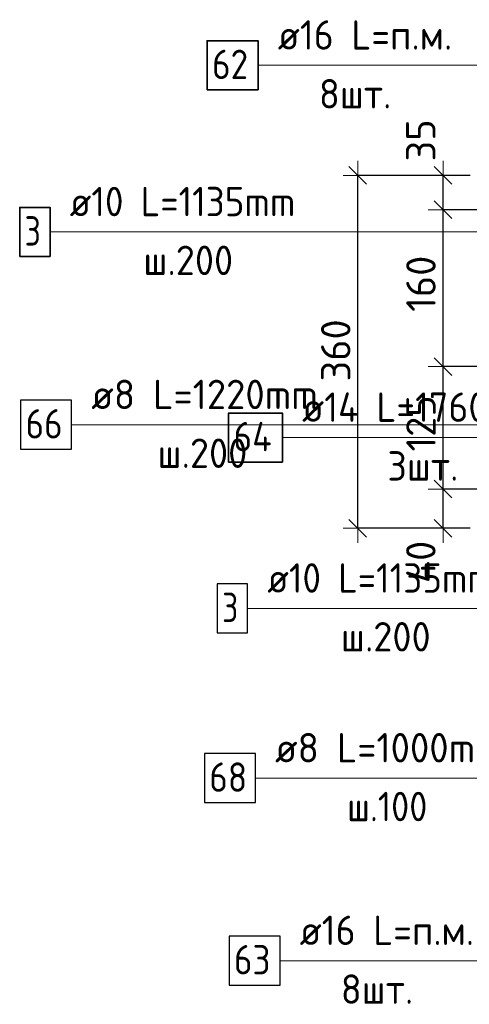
# Model space of a CAD drawing. Header units: metres. Extents: x -38 to 97, y -15 to 21.
# Tile 34 of 111: x 71.693 to 72.151, y 1.698 to 2.703. Entities that reach past the tile are written whole.
import ezdxf

# ---------------------------------------------------------------- set-up
doc = ezdxf.new("R2010")
doc.units = ezdxf.units.M
doc.header["$PDMODE"] = 65
for name, color, linetype, lineweight in [('XR$4$Арм.стержн. Арматура края', 96, 'Continuous', 35), ('XR$4$Арм.стержн. Хомут', 240, 'Continuous', 35), ('XR$4$Арм.стержн.горизонт. 1', 180, 'Continuous', 35), ('XR$4$Размерная линия (1)', 7, 'Continuous', 13), ('XR$6$Арм.стержн. Арматура края', 96, 'Continuous', 35), ('XR$6$Арм.стержн. Доп. арматура', 180, 'Continuous', 35), ('XR$6$Арм.стержн. Хомут', 240, 'Continuous', 35), ('XR$6$Арм.стержн.горизонт. 1', 180, 'Continuous', 35)]:
    doc.layers.add(name, color=color, linetype=linetype, lineweight=lineweight)
doc.styles.add('ISOCPEUR', font='txt')
doc.dimstyles.new('DIMSTYLE_25', dxfattribs={"dimtxt": 0.03, "dimasz": 0.03, "dimexe": 0, "dimexo": 0, "dimgap": 0.015, "dimtad": 2, "dimdec": 0, "dimlfac": 1000, "dimrnd": 5, "dimzin": 12, "dimdsep": 46, "dimtxsty": 'ISOCPEUR', "dimblk1": 'ALL_ML_STRICH', "dimblk2": 'ALL_ML_STRICH', "dimsah": 1, "dimcen": 0, "dimclrd": 7, "dimclre": 256, "dimclrt": 7, "dimadec": 0, "dimazin": 0, "dimtfac": 1, "dimtdec": 0, "dimtix": 1, "dimtmove": 2, "dimatfit": 3, "dimfxl": 0, "dimtvp": 1.2, "dimtzin": 0, "dimlwd": 0, "dimlwe": -3, "dimarcsym": 0})
doc.dimstyles.new('DIMSTYLE_26', dxfattribs={"dimtxt": 0.03, "dimasz": 0.03, "dimexe": 0, "dimexo": 0, "dimgap": 0.015, "dimtad": 2, "dimdec": 0, "dimlfac": 1000, "dimrnd": 5, "dimzin": 12, "dimdsep": 46, "dimtxsty": 'ISOCPEUR', "dimblk1": 'ALL_ML_STRICH', "dimblk2": 'ALL_ML_STRICH', "dimsah": 1, "dimcen": 0, "dimclrd": 7, "dimclre": 256, "dimclrt": 7, "dimadec": 0, "dimazin": 0, "dimtfac": 1, "dimtdec": 0, "dimtix": 1, "dimtmove": 2, "dimatfit": 3, "dimfxl": 0, "dimtzin": 0, "dimlwd": 0, "dimlwe": -3, "dimarcsym": 0})

# ---------------------------------------------------------------- blocks, each defined once
blk = doc.blocks.new('ALL_ML_STRICH')
at = {"color": 0, "linetype": 'ByBlock', "lineweight": -2}
for p, q in [((0, -0.5), (0, 0.5)), ((-1, 0), (0.5, 0)), ((-0.3, -0.3), (0.3, 0.3))]:
    blk.add_line(p, q, dxfattribs=at)
blk = doc.blocks.new('*D326')
at = {"layer": 'DEFPOINTS', "color": 7, "linetype": 'Continuous', "lineweight": 13, "transparency": 33554687}
for p in [(72.212, 2.224), (72.1243, 2.184), (72.1721, 2.184)]:
    blk.add_point(p, dxfattribs=at)
at = {"layer": 'XR$4$Размерная линия (1)', "color": 9, "linetype": 'Continuous', "lineweight": -2, "true_color": 0xc7c7c7, "transparency": 33554687}
for p, q in [((72.192, 2.224), (72.1243, 2.224)), ((72.1521, 2.184), (72.1243, 2.184))]:
    blk.add_line(p, q, dxfattribs=at)
at = {"layer": 'XR$4$Размерная линия (1)', "color": 7, "linetype": 'Continuous', "lineweight": -2, "transparency": 33554687}
blk.add_line((72.1243, 2.184), (72.1243, 2.224), dxfattribs=at)
at = {"layer": 'XR$4$Размерная линия (1)', "color": 7, "linetype": 'Continuous', "lineweight": 13, "transparency": 33554687, "xscale": 0.03, "yscale": 0.03, "zscale": 0.03}
for p, rotation in [((72.1243, 2.224), 90), ((72.1243, 2.184), 270)]:
    blk.add_blockref('ALL_ML_STRICH', p, dxfattribs=dict(at, rotation=rotation))
at = {"layer": 'XR$4$Размерная линия (1)', "color": 7, "linetype": 'Continuous', "lineweight": 13, "transparency": 33554687, "insert": (72.1017, 2.1497), "char_height": 0.03, "width": 0.06, "attachment_point": 5, "rotation": 90, "style": 'ISOCPEUR'}
blk.add_mtext('\\A1;{40}', dxfattribs=at)
blk = doc.blocks.new('*D327')
at = {"layer": 'DEFPOINTS', "color": 7, "linetype": 'Continuous', "lineweight": 13, "transparency": 33554687}
for p in [(72.212, 2.349), (72.1243, 2.224), (72.212, 2.224)]:
    blk.add_point(p, dxfattribs=at)
at = {"layer": 'XR$4$Размерная линия (1)', "color": 9, "linetype": 'Continuous', "lineweight": -2, "true_color": 0xc7c7c7, "transparency": 33554687}
for p, q in [((72.192, 2.349), (72.1243, 2.349)), ((72.192, 2.224), (72.1243, 2.224))]:
    blk.add_line(p, q, dxfattribs=at)
at = {"layer": 'XR$4$Размерная линия (1)', "color": 7, "linetype": 'Continuous', "lineweight": -2, "transparency": 33554687}
blk.add_line((72.1243, 2.224), (72.1243, 2.349), dxfattribs=at)
at = {"layer": 'XR$4$Размерная линия (1)', "color": 7, "linetype": 'Continuous', "lineweight": 13, "transparency": 33554687, "xscale": 0.03, "yscale": 0.03, "zscale": 0.03}
for p, rotation in [((72.1243, 2.349), 90), ((72.1243, 2.224), 270)]:
    blk.add_blockref('ALL_ML_STRICH', p, dxfattribs=dict(at, rotation=rotation))
at = {"layer": 'XR$4$Размерная линия (1)', "color": 7, "linetype": 'Continuous', "lineweight": 13, "transparency": 33554687, "insert": (72.1018, 2.291), "char_height": 0.03, "width": 0.09, "attachment_point": 5, "rotation": 90, "style": 'ISOCPEUR'}
blk.add_mtext('\\A1;{125}', dxfattribs=at)
blk = doc.blocks.new('*D328')
at = {"layer": 'DEFPOINTS', "color": 7, "linetype": 'Continuous', "lineweight": 13, "transparency": 33554687}
for p in [(72.2121, 2.509), (72.1243, 2.349), (72.212, 2.349)]:
    blk.add_point(p, dxfattribs=at)
at = {"layer": 'XR$4$Размерная линия (1)', "color": 9, "linetype": 'Continuous', "lineweight": -2, "true_color": 0xc7c7c7, "transparency": 33554687}
for p, q in [((72.1921, 2.509), (72.1243, 2.509)), ((72.192, 2.349), (72.1243, 2.349))]:
    blk.add_line(p, q, dxfattribs=at)
at = {"layer": 'XR$4$Размерная линия (1)', "color": 7, "linetype": 'Continuous', "lineweight": -2, "transparency": 33554687}
blk.add_line((72.1243, 2.349), (72.1243, 2.509), dxfattribs=at)
at = {"layer": 'XR$4$Размерная линия (1)', "color": 7, "linetype": 'Continuous', "lineweight": 13, "transparency": 33554687, "xscale": 0.03, "yscale": 0.03, "zscale": 0.03}
for p, rotation in [((72.1243, 2.509), 90), ((72.1243, 2.349), 270)]:
    blk.add_blockref('ALL_ML_STRICH', p, dxfattribs=dict(at, rotation=rotation))
at = {"layer": 'XR$4$Размерная линия (1)', "color": 7, "linetype": 'Continuous', "lineweight": 13, "transparency": 33554687, "insert": (72.1018, 2.4335), "char_height": 0.03, "width": 0.09, "attachment_point": 5, "rotation": 90, "style": 'ISOCPEUR'}
blk.add_mtext('\\A1;{160}', dxfattribs=at)
blk = doc.blocks.new('*D329')
at = {"layer": 'DEFPOINTS', "color": 7, "linetype": 'Continuous', "lineweight": 13, "transparency": 33554687}
for p in [(72.1721, 2.544), (72.1243, 2.509), (72.2121, 2.509)]:
    blk.add_point(p, dxfattribs=at)
at = {"layer": 'XR$4$Размерная линия (1)', "color": 9, "linetype": 'Continuous', "lineweight": -2, "true_color": 0xc7c7c7, "transparency": 33554687}
for p, q in [((72.1521, 2.544), (72.1243, 2.544)), ((72.1921, 2.509), (72.1243, 2.509))]:
    blk.add_line(p, q, dxfattribs=at)
at = {"layer": 'XR$4$Размерная линия (1)', "color": 7, "linetype": 'Continuous', "lineweight": -2, "transparency": 33554687}
blk.add_line((72.1243, 2.509), (72.1243, 2.544), dxfattribs=at)
at = {"layer": 'XR$4$Размерная линия (1)', "color": 7, "linetype": 'Continuous', "lineweight": 13, "transparency": 33554687, "xscale": 0.03, "yscale": 0.03, "zscale": 0.03}
for p, rotation in [((72.1243, 2.544), 90), ((72.1243, 2.509), 270)]:
    blk.add_blockref('ALL_ML_STRICH', p, dxfattribs=dict(at, rotation=rotation))
at = {"layer": 'XR$4$Размерная линия (1)', "color": 7, "linetype": 'Continuous', "lineweight": 13, "transparency": 33554687, "insert": (72.1016, 2.5798), "char_height": 0.03, "width": 0.06, "attachment_point": 5, "rotation": 90, "style": 'ISOCPEUR'}
blk.add_mtext('\\A1;{35}', dxfattribs=at)
blk = doc.blocks.new('*D330')
at = {"layer": 'DEFPOINTS', "color": 7, "linetype": 'Continuous', "lineweight": 13, "transparency": 33554687}
for p in [(72.1721, 2.544), (72.0374, 2.184), (72.1721, 2.184)]:
    blk.add_point(p, dxfattribs=at)
at = {"layer": 'XR$4$Размерная линия (1)', "color": 9, "linetype": 'Continuous', "lineweight": -2, "true_color": 0xc7c7c7, "transparency": 33554687}
for p, q in [((72.1521, 2.544), (72.0374, 2.544)), ((72.1521, 2.184), (72.0374, 2.184))]:
    blk.add_line(p, q, dxfattribs=at)
at = {"layer": 'XR$4$Размерная линия (1)', "color": 7, "linetype": 'Continuous', "lineweight": -2, "transparency": 33554687}
blk.add_line((72.0374, 2.184), (72.0374, 2.544), dxfattribs=at)
at = {"layer": 'XR$4$Размерная линия (1)', "color": 7, "linetype": 'Continuous', "lineweight": 13, "transparency": 33554687, "xscale": 0.03, "yscale": 0.03, "zscale": 0.03}
for p, rotation in [((72.0374, 2.544), 90), ((72.0374, 2.184), 270)]:
    blk.add_blockref('ALL_ML_STRICH', p, dxfattribs=dict(at, rotation=rotation))
at = {"layer": 'XR$4$Размерная линия (1)', "color": 7, "linetype": 'Continuous', "lineweight": 13, "transparency": 33554687, "insert": (72.0149, 2.3655), "char_height": 0.03, "width": 0.09, "attachment_point": 5, "rotation": 90, "style": 'ISOCPEUR'}
blk.add_mtext('\\A1;{360}', dxfattribs=at)

msp = doc.modelspace()

# ---------------------------------------------------------------- linework, layer by layer
at = {"layer": 'XR$4$Арм.стержн. Арматура края', "color": 7, "linetype": 'Continuous', "lineweight": 13, "transparency": 33554687}
for p, q in [((71.7237, 2.4864), (72.0307, 2.4864)), ((72.0307, 2.4864), (72.197, 2.4864))]:
    msp.add_line(p, q, dxfattribs=at)
at = {"layer": 'XR$4$Арм.стержн. Арматура края', "color": 7, "linetype": 'Continuous', "lineweight": 35, "transparency": 33554687}
msp.add_lwpolyline([(71.6927, 2.4614), (71.7237, 2.4614), (71.7237, 2.5114), (71.6927, 2.5114), (71.6927, 2.4614)], dxfattribs=at)
at = {"layer": 'XR$4$Арм.стержн. Хомут', "color": 7, "linetype": 'Continuous', "lineweight": 13, "transparency": 33554687}
for p, q in [((71.7456, 2.2896), (72.0376, 2.2896)), ((72.0376, 2.2896), (72.2001, 2.2896))]:
    msp.add_line(p, q, dxfattribs=at)
at = {"layer": 'XR$4$Арм.стержн. Хомут', "color": 7, "linetype": 'Continuous', "lineweight": 25, "transparency": 33554687}
msp.add_lwpolyline([(71.6936, 2.2646), (71.7456, 2.2646), (71.7456, 2.3146), (71.6936, 2.3146), (71.6936, 2.2646)], dxfattribs=at)
at = {"layer": 'XR$4$Арм.стержн.горизонт. 1', "color": 7, "linetype": 'Continuous', "lineweight": 13, "transparency": 33554687}
msp.add_line((71.9358, 2.6564), (72.1618, 2.6564), dxfattribs=at)
at = {"layer": 'XR$4$Арм.стержн.горизонт. 1', "color": 7, "linetype": 'Continuous', "lineweight": 35, "transparency": 33554687}
msp.add_lwpolyline([(71.8838, 2.6314), (71.9358, 2.6314), (71.9358, 2.6814), (71.8838, 2.6814), (71.8838, 2.6314)], dxfattribs=at)
at = {"layer": 'XR$6$Арм.стержн. Арматура края', "color": 7, "linetype": 'Continuous', "lineweight": 13, "transparency": 33554687}
msp.add_line((71.9251, 2.1023), (72.2321, 2.1023), dxfattribs=at)
at = {"layer": 'XR$6$Арм.стержн. Арматура края', "color": 7, "linetype": 'Continuous', "lineweight": 25, "transparency": 33554687}
msp.add_lwpolyline([(71.8941, 2.0773), (71.9251, 2.0773), (71.9251, 2.1273), (71.8941, 2.1273), (71.8941, 2.0773)], dxfattribs=at)
at = {"layer": 'XR$6$Арм.стержн. Доп. арматура', "color": 7, "linetype": 'Continuous', "lineweight": 13, "transparency": 33554687}
msp.add_line((71.9606, 2.2766), (72.2766, 2.2766), dxfattribs=at)
at = {"layer": 'XR$6$Арм.стержн. Доп. арматура', "color": 7, "linetype": 'Continuous', "lineweight": 35, "transparency": 33554687}
msp.add_lwpolyline([(71.9056, 2.2516), (71.9606, 2.2516), (71.9606, 2.3016), (71.9056, 2.3016), (71.9056, 2.2516)], dxfattribs=at)
at = {"layer": 'XR$6$Арм.стержн. Хомут', "color": 7, "linetype": 'Continuous', "lineweight": 13, "transparency": 33554687}
msp.add_line((71.933, 1.9291), (72.231, 1.9291), dxfattribs=at)
at = {"layer": 'XR$6$Арм.стержн. Хомут', "color": 7, "linetype": 'Continuous', "lineweight": 25, "transparency": 33554687}
msp.add_lwpolyline([(71.881, 1.9041), (71.933, 1.9041), (71.933, 1.9541), (71.881, 1.9541), (71.881, 1.9041)], dxfattribs=at)
at = {"layer": 'XR$6$Арм.стержн.горизонт. 1', "color": 7, "linetype": 'Continuous', "lineweight": 13, "transparency": 33554687}
msp.add_line((71.9581, 1.7428), (72.1841, 1.7428), dxfattribs=at)
at = {"layer": 'XR$6$Арм.стержн.горизонт. 1', "color": 7, "linetype": 'Continuous', "lineweight": 25, "transparency": 33554687}
msp.add_lwpolyline([(71.9061, 1.7178), (71.9581, 1.7178), (71.9581, 1.7678), (71.9061, 1.7678), (71.9061, 1.7178)], dxfattribs=at)

# ---------------------------------------------------------------- texts
at = {"layer": 'XR$4$Арм.стержн. Арматура края', "color": 7, "linetype": 'Continuous', "lineweight": 25, "transparency": 33554687, "char_height": 0.03, "attachment_point": 7, "style": 'ISOCPEUR'}
for s, insert, width in [('\\W0.92;ø10 L=1135mm ', (71.7437, 2.5024), 0.280669), ('\\W0.78;3', (71.6977, 2.4724), 0.032641), ('\\W0.95;ш.200 ', (71.8187, 2.4424), 0.1312)]:
    msp.add_mtext(s, dxfattribs=dict(at, insert=insert, width=width))
at = {"layer": 'XR$4$Арм.стержн. Хомут', "color": 7, "linetype": 'Continuous', "lineweight": 25, "transparency": 33554687, "char_height": 0.03, "attachment_point": 7, "style": 'ISOCPEUR'}
for s, insert, width in [('\\W0.96;ø8 L=1220mm ', (71.7656, 2.3056), 0.272222), ('\\W0.87;66', (71.6986, 2.2756), 0.055081), ('\\W0.95;ш.200 ', (71.8331, 2.2456), 0.1312)]:
    msp.add_mtext(s, dxfattribs=dict(at, insert=insert, width=width))
at = {"layer": 'XR$4$Арм.стержн.горизонт. 1', "color": 7, "linetype": 'Continuous', "lineweight": 25, "transparency": 33554687, "char_height": 0.03, "attachment_point": 7, "style": 'ISOCPEUR'}
for s, insert, width in [('\\W0.94;ø16 L=п.м.', (71.9558, 2.6724), 0.199983), ('\\W0.87;62', (71.8888, 2.6424), 0.055081), ('\\W0.94;8шт. ', (71.9978, 2.6124), 0.116129)]:
    msp.add_mtext(s, dxfattribs=dict(at, insert=insert, width=width))
at = {"layer": 'XR$6$Арм.стержн. Арматура края', "color": 7, "linetype": 'Continuous', "lineweight": 25, "transparency": 33554687, "char_height": 0.03, "attachment_point": 7, "style": 'ISOCPEUR'}
for s, insert, width in [('\\W0.92;ø10 L=1135mm ', (71.9451, 2.1183), 0.280669), ('\\W0.78;3', (71.8991, 2.0883), 0.032641), ('\\W0.95;ш.200 ', (72.0201, 2.0583), 0.1312)]:
    msp.add_mtext(s, dxfattribs=dict(at, insert=insert, width=width))
at = {"layer": 'XR$6$Арм.стержн. Доп. арматура', "color": 7, "linetype": 'Continuous', "lineweight": 25, "transparency": 33554687, "char_height": 0.03, "attachment_point": 7, "style": 'ISOCPEUR'}
for s, insert, width in [('\\W0.94;ø14 L=1760mm ', (71.9806, 2.2926), 0.289976), ('\\W0.88;64', (71.9106, 2.2626), 0.058199), ('\\W0.94;3шт. ', (72.0676, 2.2326), 0.116129)]:
    msp.add_mtext(s, dxfattribs=dict(at, insert=insert, width=width))
at = {"layer": 'XR$6$Арм.стержн. Хомут', "color": 7, "linetype": 'Continuous', "lineweight": 25, "transparency": 33554687, "char_height": 0.03, "attachment_point": 7, "style": 'ISOCPEUR'}
for s, insert, width in [('\\W0.96;ø8 L=1000mm ', (71.953, 1.9451), 0.272222), ('\\W0.87;68', (71.886, 1.9151), 0.055081), ('\\W0.90;ш.100 ', (72.0265, 1.8851), 0.124487)]:
    msp.add_mtext(s, dxfattribs=dict(at, insert=insert, width=width))
at = {"layer": 'XR$6$Арм.стержн.горизонт. 1', "color": 7, "linetype": 'Continuous', "lineweight": 25, "transparency": 33554687, "char_height": 0.03, "attachment_point": 7, "style": 'ISOCPEUR'}
for s, insert, width in [('\\W0.94;ø16 L=п.м.', (71.9781, 1.7588), 0.199983), ('\\W0.87;63', (71.9111, 1.7288), 0.055081), ('\\W0.94;8шт. ', (72.0201, 1.6988), 0.116129)]:
    msp.add_mtext(s, dxfattribs=dict(at, insert=insert, width=width))

# ---------------------------------------------------------------- dimensions: what is measured, and where the dimension line sits
at = {"layer": 'XR$4$Размерная линия (1)', "color": 7, "linetype": 'Continuous', "lineweight": 13, "transparency": 33554687}
for base, p1, p2, dimstyle, picture, middle in [((72.1243, 2.544), (72.1921, 2.509), (72.1521, 2.544), 'DIMSTYLE_25', '*D329', (72.1016, 2.5798)), ((72.0374, 2.544), (72.1521, 2.184), (72.1521, 2.544), 'DIMSTYLE_26', '*D330', (72.0149, 2.3655)), ((72.1243, 2.509), (72.192, 2.349), (72.1921, 2.509), 'DIMSTYLE_26', '*D328', (72.1018, 2.4335)), ((72.1243, 2.349), (72.192, 2.224), (72.192, 2.349), 'DIMSTYLE_26', '*D327', (72.1018, 2.291)), ((72.1243, 2.224), (72.1521, 2.184), (72.192, 2.224), 'DIMSTYLE_25', '*D326', (72.1017, 2.1497))]:
    dim = msp.add_linear_dim(base=base, p1=p1, p2=p2, angle=90, dimstyle=dimstyle, override={"dimpost": '<>', "dimclrd": 7, "dimclre": 9, "dimclrt": 7, "dimlwd": 0, "dimlwe": 65533}, dxfattribs=at)
    dim.commit()
    dim.dimension.update_dxf_attribs({"geometry": picture, "text_midpoint": middle, "dimtype": 160})

doc.saveas('drawing.dxf')
